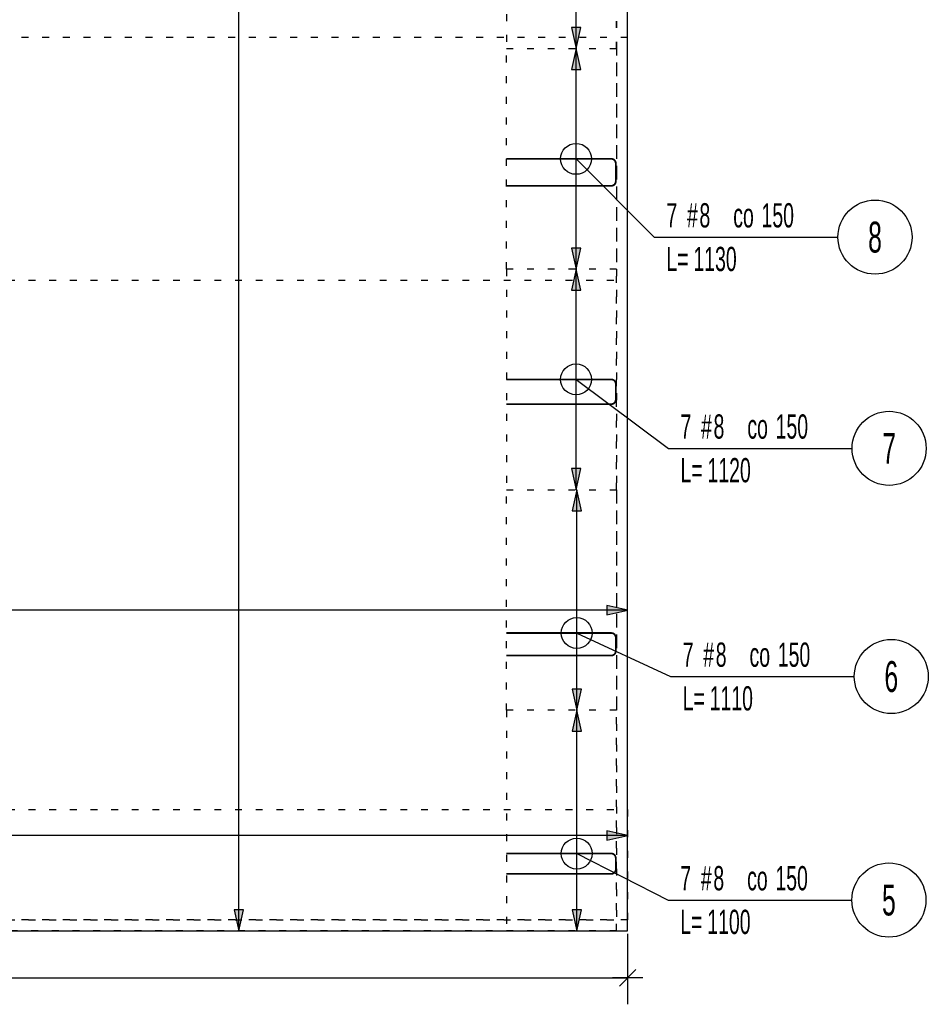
# Model space of a CAD drawing. Header units: millimetres. Extents: x 111214 to 141862, y 72904 to 96791.
# Tile 6 of 11: x 126841 to 130964, y 79733 to 84198. Entities that reach past the tile are written whole.
import ezdxf
from ezdxf.enums import TextEntityAlignment as Align

# ---------------------------------------------------------------- set-up
doc = ezdxf.new("R2010")
doc.units = ezdxf.units.MM
doc.header["$LTSCALE"] = 500
doc.header["$MEASUREMENT"] = 0
doc.linetypes.add('DEMO2', pattern=[0.1875, 0.0625, -0.125])
for name, color, linetype in [('!zasięg zbrojenia', 161, 'DEMO2'), ('BA_wym', 1, 'Continuous'), ('BZ_odn', 1, 'Continuous'), ('BZ_opi1', 7, 'Continuous'), ('BZ_opi2', 4, 'Continuous'), ('BZ_P_pow', 60, 'Continuous'), ('BZ_wym', 1, 'Continuous'), ('K_obrys stropu', 152, 'Continuous')]:
    doc.layers.add(name, color=color, linetype=linetype)
doc.styles.add('BIKTBG', font='txt', dxfattribs={"width": 0.85})
doc.styles.add('BIKTS', font='bikromsw.shx', dxfattribs={"width": 0.6})
doc.styles.add('BIKWYM', font='bikromsw.shx', dxfattribs={"width": 0.55})
doc.dimstyles.new('BA_KR_50_mm', dxfattribs={"dimscale": 5, "dimtxt": 18, "dimasz": 1.2, "dimexe": 24, "dimexo": 0, "dimgap": 6, "dimtad": 1, "dimdec": 1, "dimrnd": 0.5, "dimzin": 9, "dimdsep": 46, "dimtxsty": 'BIKWYM', "dimblk": 'WYM-KR', "dimcen": 0, "dimdle": 20, "dimclrd": 256, "dimclre": 256, "dimclrt": 7, "dimadec": 0, "dimazin": 0, "dimtfac": 0.033333, "dimtdec": 1, "dimtmove": 0, "dimatfit": 3, "dimldrblk": 'WYM-KR', "dimfxl": 1, "dimtvp": 0.8, "dimtolj": 1, "dimarcsym": 0})
doc.dimstyles.new('BA_ST_50_mm', dxfattribs={"dimscale": 5, "dimtxt": 18, "dimasz": 1.2, "dimexe": 24, "dimexo": 0, "dimgap": 0, "dimtad": 0, "dimdec": 1, "dimrnd": 0.5, "dimdsep": 46, "dimtxsty": 'BIKWYM', "dimblk": 'WYM-ST', "dimcen": 0, "dimdle": 20, "dimclrd": 256, "dimclre": 256, "dimclrt": 7, "dimadec": 0, "dimazin": 0, "dimtfac": 0.033333, "dimtdec": 1, "dimtix": 1, "dimtmove": 2, "dimatfit": 3, "dimldrblk": 'WYM-ST', "dimfxl": 1, "dimtvp": 0.8, "dimtolj": 1, "dimtzin": 0, "dimarcsym": 0})
doc.dimstyles.new('BZ_ST_50_mm', dxfattribs={"dimscale": 5, "dimtxt": 22, "dimasz": 1.466667, "dimexe": 24, "dimexo": 0, "dimgap": 0, "dimtad": 0, "dimdec": 1, "dimrnd": 0.5, "dimdsep": 46, "dimtxsty": 'BIKWYM', "dimblk": 'WYM-ST', "dimcen": 0, "dimdle": 20, "dimclrd": 256, "dimclre": 256, "dimclrt": 7, "dimadec": 0, "dimazin": 0, "dimtfac": 0.033333, "dimtdec": 1, "dimtix": 1, "dimtmove": 2, "dimatfit": 3, "dimldrblk": 'WYM-ST', "dimfxl": 1, "dimtvp": 0.8, "dimtolj": 1, "dimtzin": 0, "dimarcsym": 0})

# ---------------------------------------------------------------- blocks, each defined once
blk = doc.blocks.new('WYM-ST')
blk.add_hatch(color=256).paths.add_polyline_path([(-13, 2.88), (0, 0), (-13, -2.88)])
blk.add_lwpolyline([(0, 0), (-13, 2.88), (-13, -2.88), (0, 0)])
blk = doc.blocks.new('*D6643')
at = {"layer": 'BZ_odn', "lineweight": -2}
blk.add_line((129592.7, 81520.6), (114607.3, 81520.6), dxfattribs=at)
at = {"layer": 'Defpoints', "color": 0}
for p in [(114600, 81520.6), (114600, 81520.6), (129600, 81520.6)]:
    blk.add_point(p, dxfattribs=at)
at = {"layer": 'BZ_odn', "linetype": 'ByBlock', "lineweight": -2, "xscale": 7.333333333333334, "yscale": 7.333333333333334, "zscale": 7.333333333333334, "rotation": 180}
blk.add_blockref('WYM-ST', (114600, 81520.6), dxfattribs=at)
at = {"layer": 'BZ_odn', "linetype": 'ByBlock', "lineweight": -2, "xscale": 7.333333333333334, "yscale": 7.333333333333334, "zscale": 7.333333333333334}
blk.add_blockref('WYM-ST', (129600, 81520.6), dxfattribs=at)
blk = doc.blocks.new('*D6646')
at = {"layer": 'BZ_odn', "lineweight": -2}
blk.add_line((129592.7, 81520.6), (114607.3, 81520.6), dxfattribs=at)
at = {"layer": 'Defpoints', "color": 0}
for p in [(114600, 81520.6), (114600, 81520.6), (129600, 81520.6)]:
    blk.add_point(p, dxfattribs=at)
at = {"layer": 'BZ_odn', "linetype": 'ByBlock', "lineweight": -2, "xscale": 7.333333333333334, "yscale": 7.333333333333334, "zscale": 7.333333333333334, "rotation": 180}
blk.add_blockref('WYM-ST', (114600, 81520.6), dxfattribs=at)
at = {"layer": 'BZ_odn', "linetype": 'ByBlock', "lineweight": -2, "xscale": 7.333333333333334, "yscale": 7.333333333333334, "zscale": 7.333333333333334}
blk.add_blockref('WYM-ST', (129600, 81520.6), dxfattribs=at)
blk = doc.blocks.new('*D6649')
at = {"layer": 'BZ_odn', "lineweight": -2}
blk.add_line((127835.8, 80074.1), (127835.8, 95059.5), dxfattribs=at)
at = {"layer": 'Defpoints', "color": 0}
for p in [(127835.8, 95066.8), (127835.8, 95066.8), (127835.8, 80066.8)]:
    blk.add_point(p, dxfattribs=at)
at = {"layer": 'BZ_odn', "linetype": 'ByBlock', "lineweight": -2, "xscale": 7.333333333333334, "yscale": 7.333333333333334, "zscale": 7.333333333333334}
for p, rotation in [((127835.8, 95066.8), 90), ((127835.8, 80066.8), 270)]:
    blk.add_blockref('WYM-ST', p, dxfattribs=dict(at, rotation=rotation))
blk = doc.blocks.new('*D6650')
at = {"layer": 'BZ_odn', "lineweight": -2}
blk.add_line((127835.8, 80074.1), (127835.8, 95059.5), dxfattribs=at)
at = {"layer": 'Defpoints', "color": 0}
for p in [(127835.8, 95066.8), (127835.8, 95066.8), (127835.8, 80066.8)]:
    blk.add_point(p, dxfattribs=at)
at = {"layer": 'BZ_odn', "linetype": 'ByBlock', "lineweight": -2, "xscale": 7.333333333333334, "yscale": 7.333333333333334, "zscale": 7.333333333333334}
for p, rotation in [((127835.8, 95066.8), 90), ((127835.8, 80066.8), 270)]:
    blk.add_blockref('WYM-ST', p, dxfattribs=dict(at, rotation=rotation))
blk = doc.blocks.new('*D6656')
at = {"layer": 'BZ_odn', "lineweight": -2}
blk.add_line((127835.8, 80074.1), (127835.8, 95059.5), dxfattribs=at)
at = {"layer": 'Defpoints', "color": 0}
for p in [(127835.8, 95066.8), (127835.8, 95066.8), (127835.8, 80066.8)]:
    blk.add_point(p, dxfattribs=at)
at = {"layer": 'BZ_odn', "linetype": 'ByBlock', "lineweight": -2, "xscale": 7.333333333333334, "yscale": 7.333333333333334, "zscale": 7.333333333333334}
for p, rotation in [((127835.8, 95066.8), 90), ((127835.8, 80066.8), 270)]:
    blk.add_blockref('WYM-ST', p, dxfattribs=dict(at, rotation=rotation))
blk = doc.blocks.new('*D6657')
at = {"layer": 'BZ_odn', "lineweight": -2}
blk.add_line((127835.8, 80074.1), (127835.8, 95059.5), dxfattribs=at)
at = {"layer": 'Defpoints', "color": 0}
for p in [(127835.8, 95066.8), (127835.8, 95066.8), (127835.8, 80066.8)]:
    blk.add_point(p, dxfattribs=at)
at = {"layer": 'BZ_odn', "linetype": 'ByBlock', "lineweight": -2, "xscale": 7.333333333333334, "yscale": 7.333333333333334, "zscale": 7.333333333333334}
for p, rotation in [((127835.8, 95066.8), 90), ((127835.8, 80066.8), 270)]:
    blk.add_blockref('WYM-ST', p, dxfattribs=dict(at, rotation=rotation))
blk = doc.blocks.new('*D6658')
at = {"layer": 'BZ_odn', "lineweight": -2}
blk.add_line((129592.7, 81520.6), (114607.3, 81520.6), dxfattribs=at)
at = {"layer": 'Defpoints', "color": 0}
for p in [(114600, 81520.6), (114600, 81520.6), (129600, 81520.6)]:
    blk.add_point(p, dxfattribs=at)
at = {"layer": 'BZ_odn', "linetype": 'ByBlock', "lineweight": -2, "xscale": 7.333333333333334, "yscale": 7.333333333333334, "zscale": 7.333333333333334, "rotation": 180}
blk.add_blockref('WYM-ST', (114600, 81520.6), dxfattribs=at)
at = {"layer": 'BZ_odn', "linetype": 'ByBlock', "lineweight": -2, "xscale": 7.333333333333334, "yscale": 7.333333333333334, "zscale": 7.333333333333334}
blk.add_blockref('WYM-ST', (129600, 81520.6), dxfattribs=at)
blk = doc.blocks.new('*D6660')
at = {"layer": 'BZ_odn', "lineweight": -2}
blk.add_line((129592.7, 81520.6), (114607.3, 81520.6), dxfattribs=at)
at = {"layer": 'Defpoints', "color": 0}
for p in [(114600, 81520.6), (114600, 81520.6), (129600, 81520.6)]:
    blk.add_point(p, dxfattribs=at)
at = {"layer": 'BZ_odn', "linetype": 'ByBlock', "lineweight": -2, "xscale": 7.333333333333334, "yscale": 7.333333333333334, "zscale": 7.333333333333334, "rotation": 180}
blk.add_blockref('WYM-ST', (114600, 81520.6), dxfattribs=at)
at = {"layer": 'BZ_odn', "linetype": 'ByBlock', "lineweight": -2, "xscale": 7.333333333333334, "yscale": 7.333333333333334, "zscale": 7.333333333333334}
blk.add_blockref('WYM-ST', (129600, 81520.6), dxfattribs=at)
blk = doc.blocks.new('*D6683')
at = {"layer": 'BZ_odn', "lineweight": -2}
blk.add_line((129592.7, 80499.3), (114607.3, 80499.3), dxfattribs=at)
at = {"layer": 'Defpoints', "color": 0}
for p in [(114600, 80499.3), (114600, 80499.3), (129600, 80499.3)]:
    blk.add_point(p, dxfattribs=at)
at = {"layer": 'BZ_odn', "linetype": 'ByBlock', "lineweight": -2, "xscale": 7.333333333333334, "yscale": 7.333333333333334, "zscale": 7.333333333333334, "rotation": 180}
blk.add_blockref('WYM-ST', (114600, 80499.3), dxfattribs=at)
at = {"layer": 'BZ_odn', "linetype": 'ByBlock', "lineweight": -2, "xscale": 7.333333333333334, "yscale": 7.333333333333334, "zscale": 7.333333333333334}
blk.add_blockref('WYM-ST', (129600, 80499.3), dxfattribs=at)
blk = doc.blocks.new('*D6697')
at = {"layer": 'BZ_odn', "lineweight": -2}
blk.add_line((129365.6, 84074.1), (129365.6, 85059.5), dxfattribs=at)
at = {"layer": 'Defpoints', "color": 0}
for p in [(129365.6, 85066.8), (129365.6, 85066.8), (129365.6, 84066.8)]:
    blk.add_point(p, dxfattribs=at)
at = {"layer": 'BZ_odn', "linetype": 'ByBlock', "lineweight": -2, "xscale": 7.333333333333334, "yscale": 7.333333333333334, "zscale": 7.333333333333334}
for p, rotation in [((129365.6, 85066.8), 90), ((129365.6, 84066.8), 270)]:
    blk.add_blockref('WYM-ST', p, dxfattribs=dict(at, rotation=rotation))
blk = doc.blocks.new('*D6698')
at = {"layer": 'BZ_odn', "lineweight": -2}
blk.add_line((129365.6, 83074.1), (129365.6, 84059.5), dxfattribs=at)
at = {"layer": 'Defpoints', "color": 0}
for p in [(129365.6, 84066.8), (129365.6, 84066.8), (129365.6, 83066.8)]:
    blk.add_point(p, dxfattribs=at)
at = {"layer": 'BZ_odn', "linetype": 'ByBlock', "lineweight": -2, "xscale": 7.333333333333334, "yscale": 7.333333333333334, "zscale": 7.333333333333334}
for p, rotation in [((129365.6, 84066.8), 90), ((129365.6, 83066.8), 270)]:
    blk.add_blockref('WYM-ST', p, dxfattribs=dict(at, rotation=rotation))
blk = doc.blocks.new('bik_BlkOpPretPow', base_point=(126192.6, 82834.8))
at = {"layer": 'BZ_opi1', "style": 'BIKTS', "width": 0.6}
for tag, p in [('SZTUK', (126247.6, 82878.8)), ('PRZEDR_FI', (126447.9, 82878.8)), ('PRZEKROJ', (126504.4, 82878.8)), ('PRZEDR_E', (126720.7, 82878.8)), ('ROZSTAW', (126848.9, 82878.8)), ('PRZEDR_L', (126247.6, 82680.8)), ('DLUGOSC', (126370.1, 82680.8)), ('DLUGOSC_SRD', (126675, 82680.8)), ('UWAGA', (126247.6, 82515.8))]:
    blk.add_attdef(tag, p, '', height=110, dxfattribs=at)
at = {"layer": 'BZ_opi1', "style": 'BIKTS', "width": 0.6, "flags": 3}
for tag, p in [('PRZEDR_U', (127028.1, 82878.8)), ('SYMBOL', (127090.9, 82878.8)), ('GATUNEK', (127195.9, 81899.8)), ('PRZEDR_SZT', (127195.9, 81899.8))]:
    blk.add_attdef(tag, p, '', height=110, dxfattribs=at)
at = {"layer": 'BZ_opi2', "style": 'BIKTBG', "width": 0.6, "flags": 3}
blk.add_attdef('PRZEDR_NR', (126192.6, 82878.8), '', height=140, dxfattribs=at)
at = {"layer": 'BZ_opi2', "style": 'BIKTBG', "width": 0.6}
blk.add_attdef('NUMER', text='', height=140, dxfattribs=at).set_placement((127363.9, 82834.8), align=Align.MIDDLE_CENTER)
at = {"layer": 'BZ_wym', "style": 'BIKTS', "width": 0.6, "flags": 3}
for tag, p in [('TYP_PRETA', (127195.9, 82889.8)), ('ID', (127195.9, 82724.8)), ('ID_C', (127195.9, 82559.8)), ('EURO_KOD', (127195.9, 82394.8)), ('HAK_1', (127195.9, 82229.8)), ('HAK_2', (127195.9, 82064.8)), ('b_atr_0', (127195.9, 81899.8))]:
    blk.add_attdef(tag, p, '', height=110, dxfattribs=at)
blk = doc.blocks.new('*D6699')
at = {"layer": 'BZ_odn', "lineweight": -2}
blk.add_line((129365.6, 82074.1), (129365.6, 83059.5), dxfattribs=at)
at = {"layer": 'Defpoints', "color": 0}
for p in [(129365.6, 83066.8), (129365.6, 83066.8), (129365.6, 82066.8)]:
    blk.add_point(p, dxfattribs=at)
at = {"layer": 'BZ_odn', "linetype": 'ByBlock', "lineweight": -2, "xscale": 7.333333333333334, "yscale": 7.333333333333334, "zscale": 7.333333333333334}
for p, rotation in [((129365.6, 83066.8), 90), ((129365.6, 82066.8), 270)]:
    blk.add_blockref('WYM-ST', p, dxfattribs=dict(at, rotation=rotation))
blk = doc.blocks.new('*D6700')
at = {"layer": 'BZ_odn', "lineweight": -2}
blk.add_line((129368.5, 81074.1), (129368.5, 82059.5), dxfattribs=at)
at = {"layer": 'Defpoints', "color": 0}
for p in [(129368.5, 82066.8), (129368.5, 82066.8), (129368.5, 81066.8)]:
    blk.add_point(p, dxfattribs=at)
at = {"layer": 'BZ_odn', "linetype": 'ByBlock', "lineweight": -2, "xscale": 7.333333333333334, "yscale": 7.333333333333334, "zscale": 7.333333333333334}
for p, rotation in [((129368.5, 82066.8), 90), ((129368.5, 81066.8), 270)]:
    blk.add_blockref('WYM-ST', p, dxfattribs=dict(at, rotation=rotation))
blk = doc.blocks.new('*D6701')
at = {"layer": 'BZ_odn', "lineweight": -2}
blk.add_line((129368.5, 80074.1), (129368.5, 81059.5), dxfattribs=at)
at = {"layer": 'Defpoints', "color": 0}
for p in [(129368.5, 81066.8), (129368.5, 81066.8), (129368.5, 80066.8)]:
    blk.add_point(p, dxfattribs=at)
at = {"layer": 'BZ_odn', "linetype": 'ByBlock', "lineweight": -2, "xscale": 7.333333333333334, "yscale": 7.333333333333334, "zscale": 7.333333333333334}
for p, rotation in [((129368.5, 81066.8), 90), ((129368.5, 80066.8), 270)]:
    blk.add_blockref('WYM-ST', p, dxfattribs=dict(at, rotation=rotation))
blk = doc.blocks.new('WYM-KR')
at = {"linetype": 'ByBlock'}
blk.add_line((11.52, 0), (-11.52, 0), dxfattribs=at)
at = {"color": 7, "linetype": 'ByBlock'}
blk.add_line((6.24, 6.24), (-6.24, -6.24), dxfattribs=at)
blk = doc.blocks.new('*D6722')
at = {"layer": 'BA_wym', "lineweight": -2}
for p, q in [((114599.6, 80053.3), (114599.6, 79733.3)), ((129599.6, 80053.3), (129599.6, 79733.3)), ((114605.6, 79853.3), (129593.6, 79853.3))]:
    blk.add_line(p, q, dxfattribs=at)
at = {"layer": 'Defpoints', "color": 0}
for p in [(114599.6, 80053.3), (129599.6, 80053.3), (129599.6, 79853.3)]:
    blk.add_point(p, dxfattribs=at)
at = {"layer": 'BA_wym', "linetype": 'ByBlock', "lineweight": -2, "xscale": 6, "yscale": 6, "zscale": 6, "rotation": 180}
blk.add_blockref('WYM-KR', (114599.6, 79853.3), dxfattribs=at)
at = {"layer": 'BA_wym', "linetype": 'ByBlock', "lineweight": -2, "xscale": 6, "yscale": 6, "zscale": 6}
blk.add_blockref('WYM-KR', (129599.6, 79853.3), dxfattribs=at)
at = {"layer": 'BA_wym', "color": 7, "insert": (122099.6, 79928.3), "char_height": 90, "attachment_point": 5, "style": 'BIKWYM'}
blk.add_mtext('\\A1;15000', dxfattribs=at)

msp = doc.modelspace()

# ---------------------------------------------------------------- linework, layer by layer
at = {"layer": '!zasięg zbrojenia'}
for points in [[(129549.6, 80066.77), (117549.6, 80066.77), (117549.6, 95066.77), (129549.6, 95066.77)], [(129549.6, 80066.77), (117549.6, 80066.77), (117549.6, 95066.77), (129549.6, 95066.77)], [(125549.6, 95066.77), (129549.6, 95066.77), (129549.6, 80066.77), (125549.6, 80066.77)], [(125549.6, 95066.77), (129549.6, 95066.77), (129549.6, 80066.77), (125549.6, 80066.77)], [(129599.6, 95016.77), (114599.6, 95016.77), (114599.6, 83016.77), (129599.6, 83016.77)], [(129599.6, 95016.77), (114599.6, 95016.77), (114599.6, 83016.77), (129599.6, 83016.77)], [(129599.6, 92116.77), (114599.6, 92116.77), (114599.6, 80116.77), (129599.6, 80116.77)], [(129599.6, 92116.77), (114599.6, 92116.77), (114599.6, 80116.77), (129599.6, 80116.77)], [(129549.6, 85066.77), (129049.6, 85066.77), (129049.6, 84066.77), (129549.6, 84066.77)], [(114599.6, 80116.77), (129599.6, 80116.77), (129599.6, 84116.77), (114599.6, 84116.77)], [(114599.6, 80116.77), (129599.6, 80116.77), (129599.6, 84116.77), (114599.6, 84116.77)], [(129049.6, 84066.77), (129549.6, 84066.77), (129549.6, 83066.77), (129049.6, 83066.77)], [(129549.6, 83066.77), (129049.6, 83066.77), (129049.6, 82066.77), (129549.6, 82066.77)], [(129049.6, 82066.77), (129549.6, 82066.77), (129549.6, 81066.77), (129049.6, 81066.77)], [(129549.6, 81066.77), (129049.6, 81066.77), (129049.6, 80066.77), (129549.6, 80066.77)], [(114599.6, 80616.77), (129599.6, 80616.77), (129599.6, 80116.77), (114599.6, 80116.77)]]:
    msp.add_lwpolyline(points, close=True, dxfattribs=at)
at = {"layer": 'BZ_odn'}
for centre, radius in [((129365.6, 83566.77), 70), ((130722.05, 83211.97), 168), ((129365.6, 82566.77), 70), ((130786.02, 82254.25), 168), ((129368.53, 81416.8), 70), ((130795.89, 81219.73), 168), ((129368.54, 80416.77), 70), ((130785.02, 80206.08), 168)]:
    msp.add_circle(centre, radius, dxfattribs=at)
at = {"layer": 'BZ_P_pow', "const_width": 8}
for points in [[(129049.6, 83566.77), (129525.6, 83566.77, -0.4142136), (129545.6, 83546.77), (129545.6, 83464.77, -0.4142136), (129525.6, 83444.77), (129049.6, 83444.77)], [(129049.6, 82566.77), (129525.6, 82566.77, -0.4142136), (129545.6, 82546.77), (129545.6, 82474.77, -0.4142136), (129525.6, 82454.77), (129049.6, 82454.77)], [(129049.6, 81416.8), (129525.6, 81416.8, -0.4142136), (129545.6, 81396.8), (129545.6, 81334.8, -0.4142136), (129525.6, 81314.8), (129049.6, 81314.8)], [(129049.6, 80416.77), (129525.6, 80416.77, -0.4142136), (129545.6, 80396.77), (129545.6, 80344.77, -0.4142136), (129525.6, 80324.77), (129049.6, 80324.77)]]:
    msp.add_lwpolyline(points, format="xyb", dxfattribs=at)
at = {"layer": 'K_obrys stropu'}
msp.add_lwpolyline([(129599.6, 95066.77), (114599.6, 95066.77), (114599.6, 80066.77), (129599.6, 80066.77)], close=True, dxfattribs=at)

# ---------------------------------------------------------------- block references
ref = msp.add_blockref('bik_BlkOpPretPow', (129720.4, 83211.97))
ref.add_attrib('NUMER', '8', dxfattribs={"layer": 'BZ_opi2', "height": 140, "style": 'BIKTBG', "width": 0.6}).set_placement((130722.05, 83211.97), align=Align.MIDDLE_CENTER)
ref.add_attrib('SZTUK', '7', (129775.4, 83255.97), dxfattribs={"layer": 'BZ_opi1', "height": 110, "style": 'BIKTS', "width": 0.6})
ref.add_attrib('PRZEKROJ', '8', (129925.4, 83255.97), dxfattribs={"layer": 'BZ_opi1', "height": 110, "style": 'BIKTS', "width": 0.6})
ref.add_attrib('DLUGOSC', '1130', (129897.97, 83057.97), dxfattribs={"layer": 'BZ_opi1', "height": 110, "style": 'BIKTS', "width": 0.6})
ref.add_attrib('PRZEDR_FI', '#', (129868.83, 83255.97), dxfattribs={"layer": 'BZ_opi1', "height": 110, "style": 'BIKTS', "width": 0.6})
ref.add_attrib('PRZEDR_L', 'L=', (129775.4, 83057.97), dxfattribs={"layer": 'BZ_opi1', "height": 110, "style": 'BIKTS', "width": 0.6})
ref.add_attrib('PRZEDR_E', 'co', (130078.83, 83255.97), dxfattribs={"layer": 'BZ_opi1', "height": 110, "style": 'BIKTS', "width": 0.6})
ref.add_attrib('ROZSTAW', '150', (130207.05, 83255.97), dxfattribs={"layer": 'BZ_opi1', "height": 110, "style": 'BIKTS', "width": 0.6})
ref = msp.add_blockref('bik_BlkOpPretPow', (129784.36, 82254.25))
ref.add_attrib('NUMER', '7', dxfattribs={"layer": 'BZ_opi2', "height": 140, "style": 'BIKTBG', "width": 0.6}).set_placement((130786.02, 82254.25), align=Align.MIDDLE_CENTER)
ref.add_attrib('SZTUK', '7', (129839.36, 82298.25), dxfattribs={"layer": 'BZ_opi1', "height": 110, "style": 'BIKTS', "width": 0.6})
ref.add_attrib('PRZEKROJ', '8', (129989.36, 82298.25), dxfattribs={"layer": 'BZ_opi1', "height": 110, "style": 'BIKTS', "width": 0.6})
ref.add_attrib('DLUGOSC', '1120', (129961.93, 82100.25), dxfattribs={"layer": 'BZ_opi1', "height": 110, "style": 'BIKTS', "width": 0.6})
ref.add_attrib('PRZEDR_FI', '#', (129932.79, 82298.25), dxfattribs={"layer": 'BZ_opi1', "height": 110, "style": 'BIKTS', "width": 0.6})
ref.add_attrib('PRZEDR_L', 'L=', (129839.36, 82100.25), dxfattribs={"layer": 'BZ_opi1', "height": 110, "style": 'BIKTS', "width": 0.6})
ref.add_attrib('PRZEDR_E', 'co', (130142.79, 82298.25), dxfattribs={"layer": 'BZ_opi1', "height": 110, "style": 'BIKTS', "width": 0.6})
ref.add_attrib('ROZSTAW', '150', (130271.02, 82298.25), dxfattribs={"layer": 'BZ_opi1', "height": 110, "style": 'BIKTS', "width": 0.6})
ref = msp.add_blockref('bik_BlkOpPretPow', (129794.23, 81219.73))
ref.add_attrib('NUMER', '6', dxfattribs={"layer": 'BZ_opi2', "height": 140, "style": 'BIKTBG', "width": 0.6}).set_placement((130795.89, 81219.73), align=Align.MIDDLE_CENTER)
ref.add_attrib('SZTUK', '7', (129849.23, 81263.73), dxfattribs={"layer": 'BZ_opi1', "height": 110, "style": 'BIKTS', "width": 0.6})
ref.add_attrib('PRZEKROJ', '8', (129999.23, 81263.73), dxfattribs={"layer": 'BZ_opi1', "height": 110, "style": 'BIKTS', "width": 0.6})
ref.add_attrib('DLUGOSC', '1110', (129971.81, 81065.73), dxfattribs={"layer": 'BZ_opi1', "height": 110, "style": 'BIKTS', "width": 0.6})
ref.add_attrib('PRZEDR_FI', '#', (129942.66, 81263.73), dxfattribs={"layer": 'BZ_opi1', "height": 110, "style": 'BIKTS', "width": 0.6})
ref.add_attrib('PRZEDR_L', 'L=', (129849.23, 81065.73), dxfattribs={"layer": 'BZ_opi1', "height": 110, "style": 'BIKTS', "width": 0.6})
ref.add_attrib('PRZEDR_E', 'co', (130152.66, 81263.73), dxfattribs={"layer": 'BZ_opi1', "height": 110, "style": 'BIKTS', "width": 0.6})
ref.add_attrib('ROZSTAW', '150', (130280.89, 81263.73), dxfattribs={"layer": 'BZ_opi1', "height": 110, "style": 'BIKTS', "width": 0.6})
ref = msp.add_blockref('bik_BlkOpPretPow', (129783.36, 80206.08))
ref.add_attrib('NUMER', '5', dxfattribs={"layer": 'BZ_opi2', "height": 140, "style": 'BIKTBG', "width": 0.6}).set_placement((130785.02, 80206.08), align=Align.MIDDLE_CENTER)
ref.add_attrib('SZTUK', '7', (129838.36, 80250.08), dxfattribs={"layer": 'BZ_opi1', "height": 110, "style": 'BIKTS', "width": 0.6})
ref.add_attrib('PRZEKROJ', '8', (129988.36, 80250.08), dxfattribs={"layer": 'BZ_opi1', "height": 110, "style": 'BIKTS', "width": 0.6})
ref.add_attrib('DLUGOSC', '1100', (129960.93, 80052.08), dxfattribs={"layer": 'BZ_opi1', "height": 110, "style": 'BIKTS', "width": 0.6})
ref.add_attrib('PRZEDR_FI', '#', (129931.79, 80250.08), dxfattribs={"layer": 'BZ_opi1', "height": 110, "style": 'BIKTS', "width": 0.6})
ref.add_attrib('PRZEDR_L', 'L=', (129838.36, 80052.08), dxfattribs={"layer": 'BZ_opi1', "height": 110, "style": 'BIKTS', "width": 0.6})
ref.add_attrib('PRZEDR_E', 'co', (130141.79, 80250.08), dxfattribs={"layer": 'BZ_opi1', "height": 110, "style": 'BIKTS', "width": 0.6})
ref.add_attrib('ROZSTAW', '150', (130270.02, 80250.08), dxfattribs={"layer": 'BZ_opi1', "height": 110, "style": 'BIKTS', "width": 0.6})

# ---------------------------------------------------------------- dimensions: what is measured, and where the dimension line sits
at = {"layer": 'BA_wym'}
dim = msp.add_linear_dim(base=(129599.6, 79853.29), p1=(114599.6, 80053.29), p2=(129599.6, 80053.29), dimstyle='BA_KR_50_mm', override={"dimdec": 0, "dimrnd": 1, "dimatfit": 1}, dxfattribs=at)
dim.commit()
dim.dimension.update_dxf_attribs({"geometry": '*D6722', "text_midpoint": (122099.6, 79928.29)})
at = {"layer": 'BZ_odn'}
for p1, p2, picture, middle in [((127835.85, 80066.8), (127835.85, 95066.8), '*D6649', (127835.85, 87566.8)), ((127835.85, 80066.8), (127835.85, 95066.8), '*D6650', (127835.85, 87566.8)), ((127835.85, 80066.8), (127835.85, 95066.8), '*D6656', (127835.85, 87566.8)), ((127835.85, 80066.8), (127835.85, 95066.8), '*D6657', (127835.85, 87566.8)), ((129365.6, 84066.8), (129365.6, 85066.8), '*D6697', (129365.6, 84566.8)), ((129365.6, 83066.8), (129365.6, 84066.8), '*D6698', (129365.6, 83566.8)), ((129365.6, 82066.8), (129365.6, 83066.8), '*D6699', (129365.6, 82566.8)), ((129368.53, 81066.8), (129368.53, 82066.8), '*D6700', (129368.53, 81566.8)), ((129600, 81520.64), (114600, 81520.64), '*D6643', (122100, 81520.64)), ((129600, 81520.64), (114600, 81520.64), '*D6646', (122100, 81520.64)), ((129600, 81520.64), (114600, 81520.64), '*D6658', (122100, 81520.64)), ((129600, 81520.64), (114600, 81520.64), '*D6660', (122100, 81520.64)), ((129368.54, 80066.8), (129368.54, 81066.8), '*D6701', (129368.54, 80566.8)), ((129600, 80499.31), (114600, 80499.31), '*D6683', (122100, 80499.31))]:
    dim = msp.add_aligned_dim(p1=p1, p2=p2, distance=0, text=' ', dimstyle='BZ_ST_50_mm', override={"dimexe": 0, "dimdle": 0, "dimse1": 1, "dimse2": 1}, dxfattribs=at)
    dim.commit()
    dim.dimension.update_dxf_attribs({"geometry": picture, "text_midpoint": middle})

# ---------------------------------------------------------------- leaders
at = {"layer": 'BZ_odn', "has_arrowhead": 0}
for points in [[(129365.6, 83566.77), (129720.4, 83211.97), (130554.05, 83211.97)], [(129365.6, 82566.77), (129784.36, 82254.25), (130618.02, 82254.25)], [(129368.53, 81416.8), (129794.23, 81219.73), (130627.89, 81219.73)], [(129368.54, 80416.77), (129783.36, 80206.08), (130617.02, 80206.08)]]:
    msp.add_leader(points, dimstyle='BA_ST_50_mm', dxfattribs=at)

doc.saveas('drawing.dxf')
